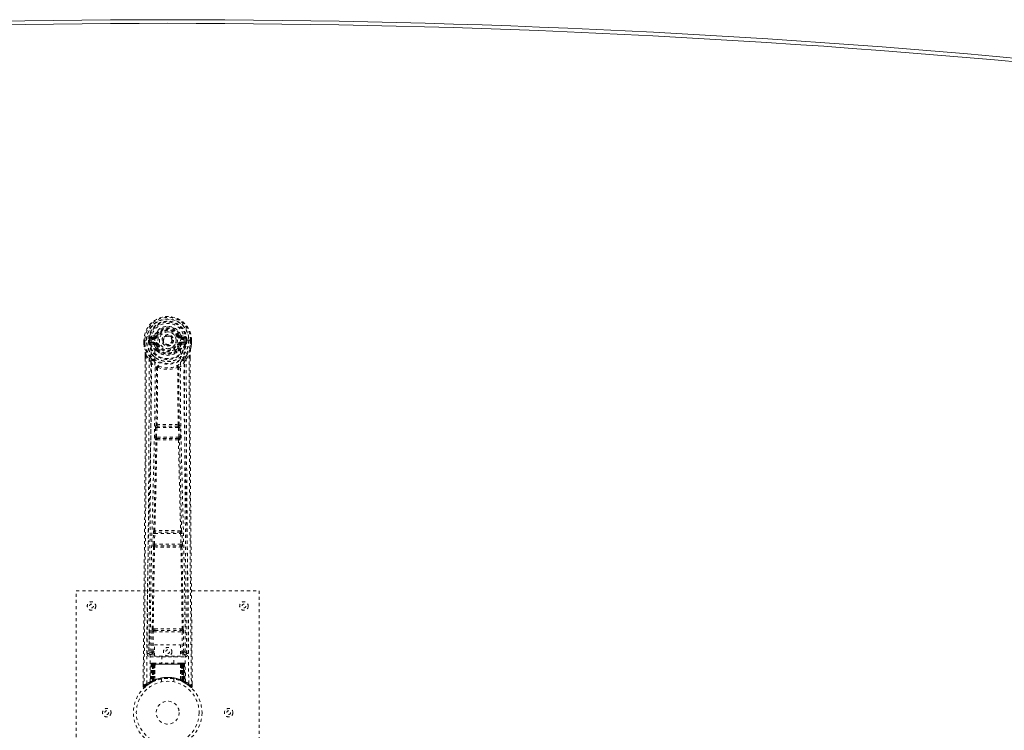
# Model space of a CAD drawing. Header units: inches. Extents: x 5 to 125, y 30 to 90.
# Tile 4 of 6: x 60 to 92, y 66 to 90. Entities that reach past the tile are written whole.
import ezdxf

# ---------------------------------------------------------------- set-up
doc = ezdxf.new("R2010")
doc.units = ezdxf.units.IN
doc.header["$MEASUREMENT"] = 0
doc.linetypes.add('SLD-Dashed', pattern=[0.075, 0.05, -0.025])
doc.linetypes.add('SLD-Solid', pattern=[0])

msp = doc.modelspace()

# ---------------------------------------------------------------- linework, layer by layer
at = {"color": 7, "linetype": 'SLD-Dashed', "lineweight": 0}
for p, q in [((64.457, 79.195), (64.338, 79.171)), ((64.368, 79.135), (64.485, 79.155)), ((64.485, 79.155), (64.485, 79.135)), ((64.49, 79.222), (64.545, 79.199)), ((64.541, 79.191), (64.545, 79.199)), ((64.545, 79.199), (64.567, 79.19)), ((65.26, 79.19), (65.283, 79.199)), ((65.283, 79.199), (65.287, 79.191)), ((65.342, 79.155), (65.459, 79.135)), ((65.342, 79.155), (65.342, 79.135)), ((65.489, 79.171), (65.37, 79.195)), ((64.134, 79.051), (64.134, 78.934)), ((64.138, 79.051), (64.134, 79.051)), ((64.134, 78.934), (64.135, 78.93)), ((64.135, 79.052), (64.136, 78.934)), ((64.191, 79.051), (64.138, 79.051)), ((64.164, 79.05), (64.164, 78.934)), ((64.214, 79.051), (64.191, 79.051)), ((64.22, 79.051), (64.214, 79.051)), ((64.37, 79.051), (64.22, 79.051)), ((64.285, 78.978), (64.285, 79.05)), ((64.285, 78.977), (64.315, 78.979)), ((64.285, 78.977), (64.285, 78.978)), ((64.32, 79.05), (64.315, 79.05)), ((64.315, 79.05), (64.315, 78.979)), ((64.315, 78.978), (64.321, 78.959)), ((64.32, 78.972), (64.32, 79.05)), ((64.321, 78.959), (64.32, 78.972)), ((64.327, 78.935), (64.33, 78.931)), ((64.34, 78.92), (64.33, 78.93)), ((64.34, 78.92), (64.456, 78.899)), ((64.355, 78.983), (64.355, 78.953)), ((64.355, 78.983), (64.485, 78.983)), ((64.485, 78.928), (64.355, 78.953)), ((64.355, 78.953), (64.485, 78.953)), ((64.368, 79.135), (64.368, 79.105)), ((64.485, 79.135), (64.368, 79.135)), ((64.485, 79.105), (64.368, 79.105)), ((64.485, 79.105), (64.485, 79.135)), ((64.485, 78.983), (64.485, 78.953)), ((64.485, 78.928), (64.485, 78.953)), ((64.54, 78.887), (64.533, 78.898)), ((64.567, 78.898), (64.54, 78.887)), ((65.07, 79.044), (65.069, 79.029)), ((65.07, 79.053), (65.07, 79.044)), ((65.287, 78.887), (65.26, 78.898)), ((65.295, 78.899), (65.287, 78.887)), ((65.459, 79.135), (65.342, 79.135)), ((65.342, 79.105), (65.342, 79.135)), ((65.459, 79.105), (65.342, 79.105)), ((65.342, 78.983), (65.342, 78.953)), ((65.342, 78.983), (65.472, 78.983)), ((65.472, 78.953), (65.342, 78.928)), ((65.342, 78.928), (65.342, 78.953)), ((65.342, 78.953), (65.472, 78.953)), ((65.372, 78.899), (65.487, 78.92)), ((65.457, 79.051), (65.457, 79.051)), ((65.607, 79.051), (65.457, 79.051)), ((65.459, 79.105), (65.459, 79.135)), ((65.472, 78.953), (65.472, 78.983)), ((65.497, 78.931), (65.487, 78.92)), ((65.487, 78.92), (65.487, 78.92)), ((65.487, 78.92), (65.487, 78.92)), ((65.497, 78.931), (65.5, 78.935)), ((65.507, 79.05), (65.513, 79.05)), ((65.507, 78.972), (65.507, 79.05)), ((65.512, 78.978), (65.507, 78.959)), ((65.507, 78.959), (65.507, 78.972)), ((65.512, 78.979), (65.513, 79.05)), ((65.512, 78.979), (65.542, 78.977)), ((65.542, 79.05), (65.542, 78.977)), ((65.542, 79.05), (65.542, 79.05)), ((65.542, 78.977), (65.542, 78.977)), ((65.613, 79.051), (65.607, 79.051)), ((65.636, 79.051), (65.613, 79.051)), ((65.689, 79.051), (65.636, 79.051)), ((65.663, 78.934), (65.664, 79.05)), ((65.693, 79.051), (65.689, 79.051)), ((65.692, 78.934), (65.692, 79.052)), ((65.693, 79.051), (65.693, 78.934)), ((65.693, 78.93), (65.693, 78.934)), ((64.177, 78.552), (64.177, 78.45)), ((64.178, 78.551), (64.178, 78.449)), ((64.207, 78.55), (64.303, 78.435)), ((64.542, 78.738), (64.542, 78.761)), ((64.561, 78.693), (64.549, 78.711)), ((64.565, 78.766), (64.566, 78.743)), ((65.262, 78.743), (65.262, 78.766)), ((65.278, 78.711), (65.266, 78.693)), ((65.285, 78.738), (65.285, 78.761)), ((65.524, 78.435), (65.621, 78.55)), ((65.649, 78.462), (65.649, 78.551)), ((65.65, 78.552), (65.65, 78.463)), ((64.362, 78.323), (64.303, 78.435)), ((65.524, 78.435), (65.465, 78.323)), ((64.535, 76.269), (64.534, 76.269)), ((65.294, 76.269), (65.293, 76.269)), ((64.503, 75.87), (64.515, 76.179)), ((64.515, 76.179), (64.518, 76.213)), ((64.547, 75.869), (64.559, 76.177)), ((64.559, 76.177), (65.268, 76.177)), ((64.578, 76.222), (64.579, 76.223)), ((65.249, 76.222), (64.578, 76.222)), ((65.248, 76.223), (65.249, 76.222)), ((65.268, 76.177), (65.28, 75.869)), ((65.312, 76.179), (65.31, 76.213)), ((65.324, 75.87), (65.312, 76.179)), ((64.526, 75.776), (64.513, 75.781)), ((65.28, 75.869), (64.547, 75.869)), ((64.57, 75.82), (64.558, 75.824)), ((64.558, 75.824), (65.27, 75.824)), ((65.27, 75.824), (65.257, 75.82)), ((65.301, 75.776), (65.314, 75.781)), ((64.434, 72.348), (64.444, 72.701)), ((64.458, 72.791), (64.458, 72.791)), ((64.478, 72.347), (64.489, 72.699)), ((64.489, 72.699), (65.338, 72.699)), ((64.502, 72.744), (64.503, 72.744)), ((65.325, 72.744), (64.502, 72.744)), ((65.324, 72.744), (65.325, 72.744)), ((65.338, 72.699), (65.349, 72.347)), ((65.369, 72.791), (65.369, 72.791)), ((65.394, 72.348), (65.383, 72.701)), ((64.441, 72.258), (64.447, 72.256)), ((65.349, 72.347), (64.478, 72.347)), ((64.491, 72.299), (64.486, 72.302)), ((64.486, 72.302), (65.342, 72.302)), ((65.342, 72.302), (65.336, 72.299)), ((65.381, 72.256), (65.386, 72.258)), ((61.914, 62.82), (61.914, 70.82)), ((61.914, 70.82), (67.914, 70.82)), ((67.914, 70.82), (67.914, 62.82)), ((64.305, 69.577), (64.297, 68.763)), ((64.389, 68.817), (64.396, 69.477)), ((64.434, 68.816), (64.441, 69.476)), ((64.488, 69.567), (64.439, 69.567)), ((64.441, 69.476), (65.386, 69.476)), ((64.45, 69.52), (64.498, 69.521)), ((64.498, 69.521), (65.33, 69.521)), ((65.33, 69.521), (65.377, 69.52)), ((65.388, 69.567), (65.34, 69.567)), ((65.386, 69.476), (65.393, 68.816)), ((65.438, 68.817), (65.431, 69.477)), ((65.53, 68.763), (65.523, 69.577)), ((64.434, 68.771), (64.434, 68.816)), ((64.477, 68.816), (64.434, 68.816)), ((64.477, 69.043), (65.338, 69.043)), ((64.477, 68.677), (64.477, 69.043)), ((65.338, 69.043), (65.338, 68.677)), ((65.338, 68.816), (65.393, 68.816)), ((65.438, 68.817), (65.393, 68.816)), ((65.393, 68.771), (65.393, 68.816)), ((64.297, 68.763), (64.297, 68.762)), ((64.297, 68.762), (64.298, 68.752)), ((64.297, 68.76), (64.3, 68.742)), ((64.342, 68.714), (64.342, 68.654)), ((64.477, 68.714), (64.342, 68.714)), ((64.342, 68.654), (65.485, 68.654)), ((64.477, 68.771), (64.434, 68.771)), ((65.338, 68.677), (64.477, 68.677)), ((64.719, 68.677), (64.719, 68.445)), ((65.109, 68.445), (65.109, 68.677)), ((65.338, 68.771), (65.393, 68.771)), ((65.485, 68.714), (65.338, 68.714)), ((65.485, 68.654), (65.485, 68.714)), ((65.527, 68.742), (65.53, 68.76)), ((65.53, 68.762), (65.53, 68.763)), ((65.53, 68.752), (65.53, 68.762)), ((64.367, 68.416), (64.346, 67.81)), ((64.381, 68.416), (64.36, 67.818)), ((64.381, 68.416), (64.367, 68.416)), ((64.401, 68.42), (64.379, 67.826)), ((64.399, 68.416), (64.379, 67.829)), ((64.398, 68.445), (64.394, 68.444)), ((64.399, 68.445), (64.399, 68.445)), ((64.466, 68.416), (64.399, 68.416)), ((64.406, 68.416), (64.406, 67.859)), ((64.407, 68.445), (64.407, 68.443)), ((64.412, 68.445), (64.407, 68.445)), ((64.42, 68.445), (64.411, 68.445)), ((64.411, 68.416), (65.416, 68.416)), ((64.411, 67.861), (64.411, 68.416)), ((64.419, 67.865), (64.42, 68.416)), ((64.424, 68.445), (64.42, 68.445)), ((64.424, 68.416), (64.424, 67.867)), ((65.404, 68.416), (64.424, 68.416)), ((64.495, 68.445), (64.429, 68.445)), ((64.438, 68.416), (64.438, 67.874)), ((64.442, 68.416), (64.438, 68.416)), ((64.442, 68.445), (64.439, 68.445)), ((64.442, 68.416), (65.386, 68.416)), ((64.442, 67.876), (64.442, 68.416)), ((64.447, 67.864), (64.466, 68.416)), ((64.467, 68.416), (64.448, 67.865)), ((64.466, 68.416), (64.467, 68.416)), ((64.491, 67.893), (64.496, 68.418)), ((64.497, 68.416), (64.493, 67.894)), ((64.497, 68.416), (64.496, 68.418)), ((65.33, 68.416), (64.497, 68.416)), ((65.33, 68.445), (64.498, 68.445)), ((65.332, 68.418), (65.33, 68.416)), ((65.334, 67.894), (65.33, 68.416)), ((65.398, 68.445), (65.332, 68.445)), ((65.332, 68.418), (65.336, 67.893)), ((65.36, 68.416), (65.362, 68.416)), ((65.379, 67.865), (65.36, 68.416)), ((65.428, 68.416), (65.362, 68.416)), ((65.362, 68.416), (65.381, 67.864)), ((65.389, 68.416), (65.386, 68.416)), ((65.386, 68.416), (65.386, 67.876)), ((65.389, 67.874), (65.389, 68.416)), ((65.407, 68.445), (65.403, 68.445)), ((65.404, 67.867), (65.404, 68.416)), ((65.417, 68.445), (65.407, 68.445)), ((65.408, 68.416), (65.408, 67.865)), ((65.421, 68.445), (65.416, 68.445)), ((65.416, 68.416), (65.416, 67.861)), ((65.421, 67.859), (65.421, 68.416)), ((65.448, 67.826), (65.426, 68.42)), ((65.428, 68.445), (65.428, 68.445)), ((65.428, 68.416), (65.449, 67.829)), ((65.433, 68.444), (65.429, 68.445)), ((65.447, 68.416), (65.467, 67.818)), ((65.46, 68.416), (65.447, 68.416)), ((65.46, 68.416), (65.481, 67.81)), ((64.363, 67.804), (64.43, 67.838)), ((64.379, 67.829), (64.447, 67.864)), ((64.406, 67.859), (64.411, 67.861)), ((64.418, 67.833), (64.406, 67.859)), ((64.424, 67.835), (64.411, 67.861)), ((64.432, 67.839), (64.419, 67.865)), ((64.436, 67.841), (64.424, 67.867)), ((64.45, 67.848), (64.424, 67.835)), ((64.43, 67.838), (64.431, 67.839)), ((64.432, 67.839), (64.436, 67.841)), ((64.45, 67.848), (64.438, 67.874)), ((64.453, 67.849), (64.442, 67.876)), ((64.448, 67.865), (64.447, 67.864)), ((64.491, 67.893), (64.493, 67.894)), ((64.494, 67.866), (64.497, 67.868)), ((64.714, 67.928), (64.714, 67.831)), ((65.114, 67.831), (65.114, 67.928)), ((65.331, 67.868), (65.334, 67.866)), ((65.334, 67.894), (65.336, 67.893)), ((65.386, 67.876), (65.374, 67.849)), ((65.377, 67.848), (65.374, 67.849)), ((65.389, 67.874), (65.377, 67.848)), ((65.381, 67.864), (65.379, 67.865)), ((65.381, 67.864), (65.449, 67.829)), ((65.404, 67.867), (65.391, 67.841)), ((65.391, 67.841), (65.396, 67.839)), ((65.408, 67.865), (65.396, 67.839)), ((65.396, 67.839), (65.398, 67.838)), ((65.398, 67.838), (65.464, 67.804)), ((65.416, 67.861), (65.404, 67.835)), ((65.421, 67.859), (65.409, 67.833)), ((65.416, 67.861), (65.421, 67.859)), ((64.108, 67.764), (64.107, 67.679)), ((64.107, 67.678), (64.137, 67.678)), ((64.157, 67.656), (64.258, 67.737)), ((64.268, 67.744), (64.328, 67.781)), ((64.332, 67.786), (64.345, 67.794)), ((64.346, 67.81), (64.36, 67.818)), ((64.386, 67.835), (64.391, 67.834)), ((64.418, 67.833), (64.41, 67.829)), ((64.424, 67.835), (64.418, 67.833)), ((65.409, 67.833), (65.404, 67.835)), ((65.467, 67.818), (65.481, 67.81)), ((65.482, 67.794), (65.496, 67.786)), ((65.72, 67.679), (65.72, 67.763))]:
    msp.add_line(p, q, dxfattribs=at)
at = {"color": 7, "linetype": 'SLD-Dashed', "lineweight": 0, "flags": 128}
for points in [[(64.488, 79.081), (64.493, 79.158), (64.516, 79.234), (64.555, 79.304), (64.609, 79.365), (64.675, 79.414), (64.749, 79.451), (64.83, 79.473), (64.914, 79.481), (64.997, 79.473), (65.078, 79.451), (65.152, 79.414), (65.218, 79.365), (65.272, 79.304), (65.311, 79.234), (65.334, 79.158), (65.339, 79.081)], [(64.595, 79.178), (64.589, 79.18), (64.584, 79.182), (64.58, 79.184), (64.575, 79.186), (64.572, 79.187), (64.569, 79.189), (64.568, 79.189), (64.567, 79.19)], [(65.233, 79.178), (65.238, 79.18), (65.243, 79.182), (65.248, 79.184), (65.252, 79.186), (65.255, 79.187), (65.258, 79.189), (65.26, 79.189), (65.26, 79.19)], [(64.134, 79.051), (64.134, 79.051), (64.135, 79.051), (64.137, 79.051), (64.141, 79.051), (64.146, 79.05), (64.151, 79.05), (64.157, 79.05), (64.164, 79.05)], [(64.134, 78.934), (64.147, 78.839), (64.163, 78.764)], [(64.164, 78.934), (64.158, 78.934), (64.152, 78.934), (64.146, 78.934), (64.141, 78.934), (64.138, 78.934), (64.135, 78.934), (64.134, 78.934), (64.134, 78.934)], [(64.135, 78.93), (64.136, 78.93), (64.137, 78.93), (64.14, 78.931), (64.144, 78.931), (64.148, 78.932), (64.153, 78.933), (64.159, 78.934), (64.164, 78.934)], [(64.135, 78.93), (64.146, 78.842), (64.165, 78.753)], [(64.226, 67.772), (64.231, 69.363), (64.25, 70.952), (64.28, 72.538), (64.318, 74.121), (64.348, 75.361), (64.371, 76.597), (64.381, 77.827), (64.37, 79.051)], [(64.315, 78.978), (64.315, 78.979), (64.315, 78.979)], [(64.32, 78.972), (64.337, 78.98), (64.355, 78.983)], [(64.368, 79.105), (64.345, 79.11), (64.325, 79.123)], [(64.334, 67.828), (64.341, 69.414), (64.361, 70.999), (64.394, 72.581), (64.435, 74.16), (64.466, 75.397), (64.491, 76.63), (64.5, 77.859), (64.488, 79.081)], [(64.483, 78.876), (64.469, 78.893), (64.456, 78.899)], [(64.542, 78.761), (64.511, 78.811), (64.483, 78.876)], [(64.54, 78.887), (64.566, 78.826), (64.594, 78.779)], [(64.595, 78.91), (64.589, 78.908), (64.584, 78.906), (64.58, 78.904), (64.575, 78.902), (64.572, 78.901), (64.569, 78.899), (64.568, 78.899), (64.567, 78.898)], [(65.233, 78.91), (65.238, 78.908), (65.243, 78.906), (65.248, 78.904), (65.252, 78.902), (65.255, 78.901), (65.258, 78.899), (65.26, 78.899), (65.26, 78.898)], [(65.285, 78.761), (65.316, 78.811), (65.344, 78.876)], [(65.493, 67.828), (65.486, 69.414), (65.466, 70.999), (65.433, 72.581), (65.392, 74.16), (65.361, 75.397), (65.337, 76.63), (65.327, 77.859), (65.339, 79.08)], [(65.344, 78.876), (65.358, 78.893), (65.372, 78.899)], [(65.602, 67.772), (65.596, 69.363), (65.578, 70.952), (65.547, 72.538), (65.509, 74.121), (65.48, 75.361), (65.456, 76.597), (65.446, 77.827), (65.457, 79.051)], [(65.502, 79.123), (65.482, 79.11), (65.459, 79.105)], [(65.472, 78.983), (65.49, 78.98), (65.507, 78.972)], [(65.512, 78.979), (65.512, 78.979), (65.512, 78.978)], [(65.513, 79.05), (65.516, 79.05), (65.523, 79.05), (65.532, 79.05), (65.542, 79.05)], [(65.662, 78.753), (65.679, 78.832), (65.693, 78.93)], [(65.693, 78.934), (65.693, 78.934), (65.692, 78.934), (65.69, 78.934), (65.686, 78.934), (65.681, 78.934), (65.676, 78.934), (65.67, 78.934), (65.663, 78.934)], [(65.693, 78.93), (65.692, 78.93), (65.69, 78.93), (65.687, 78.931), (65.683, 78.931), (65.679, 78.932), (65.674, 78.933), (65.669, 78.934), (65.663, 78.934)], [(65.664, 79.05), (65.67, 79.05), (65.676, 79.05), (65.682, 79.05), (65.686, 79.051), (65.69, 79.051), (65.692, 79.051), (65.694, 79.051), (65.693, 79.051)], [(65.693, 78.934), (65.68, 78.839), (65.664, 78.764)], [(64.207, 78.55), (64.208, 77.737), (64.207, 76.888), (64.205, 76.004), (64.201, 75.202), (64.198, 74.684), (64.195, 74.142), (64.191, 73.576), (64.186, 73.013), (64.182, 72.525), (64.176, 71.878), (64.17, 71.189), (64.163, 70.46), (64.157, 69.784), (64.137, 67.678)], [(64.163, 78.764), (64.163, 78.758), (64.165, 78.753)], [(64.345, 78.475), (64.244, 78.599), (64.165, 78.753)], [(64.177, 78.552), (64.177, 78.552), (64.178, 78.551), (64.18, 78.551), (64.184, 78.551), (64.189, 78.551), (64.195, 78.55), (64.201, 78.55), (64.207, 78.55)], [(64.561, 78.693), (64.636, 78.634), (64.686, 78.607)], [(65.141, 78.607), (65.191, 78.634), (65.266, 78.693)], [(65.482, 78.475), (65.583, 78.599), (65.662, 78.753)], [(65.621, 78.55), (65.62, 77.812), (65.62, 77.032), (65.622, 76.209), (65.626, 75.343), (65.63, 74.547), (65.636, 73.717), (65.637, 73.526), (65.638, 73.334), (65.64, 73.14), (65.641, 73.007), (65.642, 72.877), (65.643, 72.742), (65.645, 72.6), (65.649, 72.147), (65.653, 71.642), (65.658, 71.087), (65.662, 70.735), (65.665, 70.363), (65.669, 69.961), (65.673, 69.585), (65.677, 69.094), (65.681, 68.658), (65.685, 68.277), (65.688, 67.95), (65.69, 67.678)], [(65.621, 78.55), (65.627, 78.55), (65.633, 78.55), (65.638, 78.551), (65.644, 78.551), (65.647, 78.551), (65.65, 78.551), (65.651, 78.552), (65.65, 78.552)], [(65.662, 78.753), (65.664, 78.758), (65.664, 78.764)], [(64.177, 78.45), (64.174, 75.833), (64.157, 73.117), (64.133, 70.396), (64.107, 67.678)], [(64.303, 78.435), (64.303, 77.695), (64.302, 76.923), (64.299, 76.12), (64.295, 75.354), (64.29, 74.578), (64.284, 73.802), (64.278, 73.046), (64.271, 72.321), (64.265, 71.646), (64.257, 70.889), (64.251, 70.179), (64.244, 69.482), (64.237, 68.76)], [(64.362, 78.323), (64.353, 75.136), (64.328, 71.948), (64.297, 68.76)], [(64.362, 78.323), (64.446, 78.225), (64.544, 78.138)], [(64.44, 78.387), (64.45, 78.378), (64.455, 78.372)], [(65.283, 78.138), (65.381, 78.225), (65.465, 78.323)], [(65.372, 78.372), (65.378, 78.378), (65.387, 78.387)], [(65.53, 68.76), (65.5, 71.948), (65.474, 75.136), (65.465, 78.323)], [(65.59, 68.76), (65.587, 69.136), (65.583, 69.565), (65.578, 70.035), (65.574, 70.46), (65.572, 70.682), (65.57, 70.905), (65.568, 71.127), (65.565, 71.38), (65.563, 71.635), (65.56, 71.882), (65.556, 72.386), (65.551, 72.853), (65.548, 73.285), (65.544, 73.708), (65.54, 74.198), (65.534, 75.039), (65.53, 75.887), (65.526, 76.765), (65.524, 77.619), (65.524, 78.435)], [(65.65, 78.463), (65.653, 75.834), (65.67, 73.116), (65.695, 70.397), (65.72, 67.678)], [(64.535, 76.269), (64.545, 77.201), (64.546, 78.13)], [(64.592, 78.148), (64.587, 78.157), (64.58, 78.163), (64.572, 78.167), (64.564, 78.167), (64.557, 78.164), (64.55, 78.158), (64.546, 78.149), (64.544, 78.138)], [(64.582, 78.137), (64.581, 77.207), (64.57, 76.274)], [(64.592, 78.148), (64.585, 78.144), (64.583, 78.14), (64.582, 78.139), (64.582, 78.137)], [(65.283, 78.138), (65.281, 78.149), (65.277, 78.158), (65.271, 78.164), (65.263, 78.167), (65.255, 78.167), (65.247, 78.163), (65.24, 78.157), (65.235, 78.148)], [(65.246, 78.137), (65.245, 78.139), (65.245, 78.14), (65.242, 78.144), (65.235, 78.148)], [(65.257, 76.274), (65.246, 77.207), (65.246, 78.137)], [(65.293, 76.269), (65.282, 77.201), (65.281, 78.13)], [(64.515, 76.179), (64.52, 76.179), (64.53, 76.179), (64.545, 76.178), (64.559, 76.177)], [(64.559, 76.177), (64.56, 76.186), (64.562, 76.194), (64.566, 76.209), (64.572, 76.218), (64.575, 76.221), (64.577, 76.222), (64.578, 76.222)], [(65.268, 76.177), (65.276, 76.178), (65.283, 76.178), (65.29, 76.178), (65.297, 76.179), (65.302, 76.179), (65.307, 76.179), (65.31, 76.179), (65.312, 76.179)], [(64.458, 72.791), (64.493, 74.286), (64.526, 75.776)], [(64.493, 72.793), (64.528, 74.29), (64.562, 75.781)], [(64.503, 75.87), (64.505, 75.87), (64.508, 75.87), (64.513, 75.87), (64.518, 75.87), (64.525, 75.869), (64.532, 75.869), (64.54, 75.869), (64.547, 75.869)], [(64.558, 75.824), (64.553, 75.828), (64.549, 75.837), (64.547, 75.852), (64.547, 75.86), (64.547, 75.869)], [(65.266, 75.781), (65.299, 74.29), (65.335, 72.793)], [(65.28, 75.869), (65.28, 75.86), (65.28, 75.852), (65.278, 75.837), (65.275, 75.828), (65.27, 75.824)], [(65.28, 75.869), (65.288, 75.869), (65.295, 75.869), (65.303, 75.869), (65.309, 75.87), (65.315, 75.87), (65.319, 75.87), (65.322, 75.87), (65.324, 75.87)], [(65.369, 72.791), (65.334, 74.286), (65.301, 75.776)], [(64.444, 72.701), (64.446, 72.734), (64.447, 72.736)], [(64.444, 72.701), (64.446, 72.701), (64.449, 72.701), (64.454, 72.7), (64.459, 72.7), (64.466, 72.7), (64.473, 72.7), (64.481, 72.7), (64.489, 72.699)], [(64.463, 72.771), (64.461, 72.773), (64.458, 72.791)], [(65.338, 72.699), (65.346, 72.7), (65.354, 72.7), (65.361, 72.7), (65.368, 72.7), (65.374, 72.7), (65.378, 72.701), (65.381, 72.701), (65.383, 72.701)], [(65.383, 72.701), (65.381, 72.734), (65.381, 72.736)], [(64.406, 69.565), (64.422, 70.911), (64.447, 72.256)], [(64.434, 72.348), (64.435, 72.348), (64.438, 72.348), (64.443, 72.348), (64.448, 72.348), (64.455, 72.347), (64.462, 72.347), (64.47, 72.347), (64.478, 72.347)], [(64.439, 69.567), (64.456, 70.913), (64.481, 72.258)], [(65.347, 72.258), (65.372, 70.913), (65.388, 69.567)], [(65.349, 72.347), (65.357, 72.347), (65.365, 72.347), (65.372, 72.347), (65.379, 72.348), (65.384, 72.348), (65.389, 72.348), (65.392, 72.348), (65.394, 72.348)], [(65.421, 69.565), (65.405, 70.911), (65.381, 72.256)], [(64.396, 69.477), (64.401, 69.477), (64.411, 69.477), (64.426, 69.477), (64.441, 69.476)], [(64.45, 69.52), (64.433, 69.524), (64.423, 69.532)], [(64.488, 69.567), (64.699, 69.567), (64.914, 69.567), (65.128, 69.567), (65.34, 69.567)], [(64.498, 69.521), (64.702, 69.521), (64.908, 69.521), (65.12, 69.521), (65.33, 69.521)], [(65.386, 69.476), (65.402, 69.477), (65.416, 69.477), (65.426, 69.477), (65.431, 69.477)], [(64.389, 68.817), (64.32, 68.788), (64.299, 68.763)], [(64.389, 68.817), (64.394, 68.817), (64.404, 68.817), (64.418, 68.817), (64.434, 68.816)], [(65.53, 68.76), (65.507, 68.788), (65.438, 68.817)], [(64.342, 68.714), (64.365, 68.743), (64.434, 68.771)], [(65.393, 68.771), (65.462, 68.743), (65.485, 68.714)], [(64.367, 68.416), (64.37, 68.416), (64.378, 68.416), (64.391, 68.416), (64.406, 68.416)], [(64.42, 68.416), (64.405, 68.416), (64.393, 68.416), (64.384, 68.416), (64.381, 68.416)], [(64.399, 68.416), (64.399, 68.416), (64.401, 68.416), (64.405, 68.416), (64.409, 68.416), (64.416, 68.416), (64.423, 68.416), (64.43, 68.416), (64.438, 68.416)], [(64.42, 68.443), (64.416, 68.444), (64.414, 68.445), (64.413, 68.445), (64.413, 68.445)], [(64.477, 68.435), (64.47, 68.426), (64.467, 68.416)], [(64.496, 68.418), (64.481, 68.431), (64.477, 68.435)], [(65.332, 68.418), (65.346, 68.431), (65.35, 68.435)], [(65.36, 68.416), (65.357, 68.426), (65.35, 68.435)], [(65.389, 68.416), (65.397, 68.416), (65.405, 68.416), (65.412, 68.416), (65.418, 68.416), (65.423, 68.416), (65.426, 68.416), (65.428, 68.416), (65.428, 68.416)], [(65.399, 68.445), (65.398, 68.445), (65.397, 68.445)], [(65.415, 68.445), (65.415, 68.445), (65.413, 68.445), (65.411, 68.444), (65.407, 68.443)], [(65.447, 68.416), (65.443, 68.416), (65.435, 68.416), (65.422, 68.416), (65.408, 68.416)], [(65.421, 68.416), (65.436, 68.416), (65.449, 68.416), (65.457, 68.416), (65.46, 68.416)], [(65.428, 68.416), (65.427, 68.423), (65.427, 68.425)], [(64.11, 67.679), (64.112, 67.671), (64.115, 67.663), (64.12, 67.657), (64.127, 67.652), (64.134, 67.649), (64.141, 67.649), (64.148, 67.65), (64.155, 67.654)], [(65.448, 67.813), (65.441, 67.816), (65.409, 67.833)], [(65.45, 67.821), (65.449, 67.827), (65.449, 67.829)], [(65.487, 67.793), (65.481, 67.804), (65.477, 67.818)], [(65.481, 67.804), (65.48, 67.81), (65.48, 67.811)], [(65.69, 67.678), (65.683, 67.67), (65.676, 67.662), (65.672, 67.658), (65.67, 67.656)], [(65.672, 67.658), (65.679, 67.655), (65.687, 67.652), (65.695, 67.652), (65.703, 67.653), (65.71, 67.656), (65.715, 67.662), (65.719, 67.668), (65.72, 67.676)], [(65.72, 67.678), (65.72, 67.679), (65.718, 67.679), (65.712, 67.678), (65.702, 67.678), (65.696, 67.678), (65.69, 67.678)]]:
    msp.add_lwpolyline(points, dxfattribs=at)
at = {"color": 7, "linetype": 'SLD-Dashed', "lineweight": 0}
for centre, radius in [((64.914, 79.044), 0.7), ((64.914, 79.044), 0.69), ((64.914, 79.044), 0.623), ((64.914, 79.044), 0.32), ((64.914, 79.044), 0.275), ((64.914, 79.044), 0.188), ((64.914, 79.044), 0.156), ((64.914, 79.044), 0.142), ((64.914, 79.044), 0.139), ((64.914, 79.044), 0.138), ((62.414, 70.32), 0.14), ((67.414, 70.32), 0.14), ((62.414, 70.32), 0.0625), ((67.414, 70.32), 0.0625), ((64.914, 68.82), 0.14), ((64.914, 68.82), 0.0625), ((64.914, 66.82), 1.125), ((64.914, 66.82), 1.03), ((64.914, 66.82), 0.376), ((62.914, 66.82), 0.14), ((62.914, 66.82), 0.0625), ((66.914, 66.82), 0.141), ((66.914, 66.82), 0.0625)]:
    msp.add_circle(centre, radius, dxfattribs=at)
at = {"color": 7, "linetype": 'SLD-Solid', "lineweight": 15}
for radius, start, end in [(306.773, 78.76873, 101.23127), (306.654, 78.78685, 101.21315), (306.654, 78.78685, 101.21315)]:
    msp.add_arc((64.914, -217.203), radius, start, end, dxfattribs=at)
at = {"color": 7, "linetype": 'SLD-Dashed', "lineweight": 0}
for centre, radius, start, end in [((64.914, 79.044), 0.78, 0.5288, 179.4712), ((64.914, 79.044), 0.78, 0, 179.4852), ((64.914, 79.044), 0.75, 0.4562, 179.5438), ((64.914, 79.044), 0.629, 0.5444, 179.4556), ((64.914, 79.044), 0.599, 0.5443, 179.4557), ((64.914, 79.057), 0.543, 359.366, 180.634), ((64.914, 79.044), 0.459, 22.774, 157.226), ((64.53, 79.095), 0.206, 158.3431, 172.3388), ((64.367, 79.165), 0.0299, 167.8919, 271.952), ((64.486, 79.186), 0.0301, 162.3472, 268.5787), ((64.448, 79.239), 0.0455, 281.3554, 337.4687), ((64.479, 79.227), 0.0715, 274.7844, 329.7547), ((64.485, 79.224), 0.089, 270, 337.226), ((64.485, 79.224), 0.119, 270.0001, 337.2265), ((64.914, 79.044), 0.4, 22.774, 157.226), ((64.914, 79.044), 0.376, 22.774, 157.226), ((64.914, 79.044), 0.346, 22.774, 157.226), ((64.914, 79.044), 0.275, 90.0001, 269.9999), ((64.914, 79.044), 0.275, 270.0001, 89.9999), ((65.342, 79.224), 0.119, 202.7734, 270), ((65.342, 79.224), 0.089, 202.774, 270), ((64.768, 80.501), 1.4, 291.5596, 293.9873), ((65.348, 79.227), 0.0714, 210.3136, 265.2489), ((65.379, 79.239), 0.0455, 202.5312, 258.6447), ((65.342, 79.186), 0.0301, 271.453, 17.6206), ((65.46, 79.165), 0.0299, 268.0478, 12.1083), ((65.298, 79.095), 0.206, 7.6613, 21.6568), ((64.164, 78.934), 0.03, 180.2178, 185.2738), ((64.914, 79.044), 0.787, 188.3239, 351.6761), ((64.914, 79.044), 0.758, 188.3239, 351.6761), ((64.308, 79.944), 0.895, 268.5066, 270.4045), ((64.914, 79.044), 0.632, 186.0642, 353.9358), ((64.914, 79.044), 0.602, 186.2697, 353.7303), ((64.914, 79.044), 0.593, 172.3909, 179.4476), ((64.405, 78.967), 0.0843, 185.4017, 202.622), ((64.355, 78.922), 0.0305, 89.0384, 156.1699), ((64.782, 79.139), 0.497, 204.8144, 243.6301), ((64.72, 79.14), 0.439, 210.0686, 246.0867), ((64.487, 78.839), 0.242, 89.7355, 118.8242), ((64.485, 78.898), 0.0299, 91.0481, 179.0034), ((64.513, 78.871), 0.031, 31.5919, 170.0522), ((64.485, 78.864), 0.119, 22.7746, 89.9997), ((64.485, 78.864), 0.089, 22.774, 90), ((64.483, 78.872), 0.0567, 28.2311, 87.977), ((64.914, 79.044), 0.376, 202.774, 337.226), ((64.914, 79.044), 0.346, 202.7737, 337.2263), ((64.914, 79.044), 0.156, 245.1542, 290.0596), ((65.342, 78.864), 0.119, 90.0003, 157.2254), ((64.848, 79.04), 0.465, 325.8376, 340.7948), ((65.342, 78.864), 0.089, 90, 157.226), ((65.05, 79.134), 0.491, 296.1271, 335.5129), ((65.107, 79.14), 0.44, 293.9344, 329.9021), ((65.314, 78.871), 0.031, 10.168, 148.1966), ((65.344, 78.872), 0.0565, 91.9581, 151.5651), ((65.339, 78.831), 0.249, 61.7043, 89.8625), ((65.342, 78.898), 0.0299, 0.9993, 88.9491), ((65.472, 78.922), 0.0305, 23.8302, 90.9616), ((65.392, 78.975), 0.115, 339.6945, 352.2819), ((64.914, 79.044), 0.593, 0.5524, 7.6091), ((62.976, 78.58), 1.202, 358.6562, 8.8144), ((60.585, 77.911), 3.678, 10.0115, 13.2372), ((64.572, 78.758), 0.0305, 43.9317, 174.3713), ((64.564, 78.715), 0.0505, 88.2683, 115.7578), ((64.564, 78.693), 0.0506, 88.2571, 115.6747), ((64.587, 78.735), 0.0444, 175.0103, 212.6938), ((64.601, 78.688), 0.0404, 127.2277, 172.6876), ((64.594, 78.742), 0.0371, 89.2733, 139.8314), ((64.914, 79.055), 0.453, 219.7483, 320.2509), ((64.598, 78.744), 0.0326, 181.6485, 227.8208), ((64.914, 79.081), 0.494, 226.9722, 313.028), ((64.914, 79.038), 0.411, 219.0116, 320.9884), ((64.914, 79.026), 0.476, 241.4721, 298.5267), ((65.255, 78.758), 0.0305, 5.6316, 136.0677), ((65.234, 78.742), 0.0371, 40.1633, 90.7343), ((65.229, 78.744), 0.0326, 312.1685, 358.3624), ((65.226, 78.688), 0.0404, 7.3032, 52.7813), ((65.263, 78.715), 0.0504, 64.2224, 91.7527), ((65.263, 78.693), 0.0506, 64.3253, 91.7429), ((65.241, 78.735), 0.0444, 327.3953, 4.9974), ((69.242, 77.911), 3.677, 166.7624, 169.9887), ((66.852, 78.58), 1.202, 171.187, 181.3425), ((64.765, 77.988), 0.643, 130.7374, 135.9139), ((65.888, 80.049), 2.204, 225.5684, 228.9423), ((64.423, 78.32), 0.0608, 58.0313, 177.6179), ((65.182, 78.881), 0.887, 215.0291, 230.8693), ((64.604, 78.135), 0.0608, 73.4586, 176.3311), ((64.668, 78.129), 0.0786, 126.2617, 166.6749), ((64.914, 78.985), 0.844, 249.7733, 290.2269), ((64.645, 78.881), 0.888, 309.1311, 324.9704), ((65.223, 78.135), 0.0608, 3.6689, 106.5415), ((65.159, 78.129), 0.0786, 13.3268, 53.7365), ((65.404, 78.32), 0.0608, 2.3818, 121.9714), ((63.939, 80.049), 2.204, 311.0581, 314.4317), ((65.062, 77.988), 0.643, 44.0872, 49.2621), ((64.532, 78.131), 0.0143, 356.6497, 32.4437), ((64.578, 78.057), 0.0795, 87.4951, 113.9407), ((64.914, 79.058), 0.965, 250.5263, 289.4748), ((65.249, 78.057), 0.0795, 66.0523, 92.5081), ((65.296, 78.131), 0.0143, 147.5585, 183.3538), ((64.611, 76.217), 0.0933, 145.8694, 182.4628), ((64.58, 76.268), 0.0451, 177.8495, 268.9541), ((64.579, 76.267), 0.0451, 177.8569, 268.9587), ((64.564, 76.186), 0.089, 86.1824, 109.616), ((64.657, 76.262), 0.0873, 171.8094, 206.8103), ((64.914, 43.54), 32.736, 89.3991, 90.6007), ((65.171, 76.262), 0.0872, 333.189, 8.1915), ((65.248, 76.268), 0.0451, 271.047, 2.1494), ((65.249, 76.267), 0.0451, 271.0413, 2.1432), ((65.263, 76.187), 0.088, 70.2491, 93.9525), ((65.216, 76.217), 0.0933, 357.5368, 34.132), ((64.914, 42.854), 33.37, 89.4251, 90.5749), ((65.209, 76.18), 0.0588, 357.8381, 46.6318), ((64.666, 75.843), 0.165, 170.593, 202.3678), ((64.558, 75.779), 0.0451, 90.863, 177.5121), ((64.571, 75.774), 0.0451, 90.8958, 177.3988), ((64.555, 75.689), 0.0918, 86.0209, 108.5472), ((64.622, 75.788), 0.0607, 148.3025, 186.2238), ((64.914, 112.807), 37.028, 269.4553, 270.5445), ((64.914, 108.711), 32.893, 269.4021, 270.5979), ((65.256, 75.774), 0.0451, 2.602, 89.1035), ((65.205, 75.788), 0.0612, 353.9369, 31.5366), ((65.272, 75.689), 0.092, 71.4682, 93.9879), ((65.269, 75.779), 0.0451, 2.4879, 89.137), ((65.161, 75.843), 0.165, 337.6325, 9.4067), ((64.564, 72.74), 0.118, 154.643, 182.0172), ((64.485, 72.669), 0.125, 86.4438, 102.2394), ((64.503, 72.789), 0.0451, 178.3753, 269.3659), ((64.503, 72.788), 0.0433, 202.7754, 270.2203), ((64.551, 72.705), 0.0626, 141.5442, 185.5175), ((64.561, 72.782), 0.0697, 170.9158, 213.0647), ((64.914, 39.22), 33.576, 89.2814, 90.7186), ((64.914, 39.396), 33.351, 89.2944, 90.7056), ((65.266, 72.782), 0.0697, 326.9346, 9.0849), ((65.324, 72.79), 0.0451, 270.6369, 1.6267), ((65.324, 72.789), 0.0451, 270.6341, 1.6248), ((65.276, 72.705), 0.0626, 354.4809, 38.4574), ((65.343, 72.67), 0.123, 77.6587, 93.6581), ((65.263, 72.74), 0.118, 357.989, 25.3631), ((64.654, 72.321), 0.222, 172.8805, 196.3596), ((64.486, 72.257), 0.0451, 90.5587, 178.0568), ((64.492, 72.254), 0.0451, 90.5795, 178.0282), ((64.473, 72.122), 0.136, 86.7425, 101.1114), ((64.537, 72.333), 0.0601, 166.8998, 211.4023), ((64.537, 72.265), 0.0567, 143.3845, 187.5196), ((64.914, 108.392), 36.136, 269.3136, 270.6865), ((64.914, 105.322), 33.026, 269.2675, 270.7325), ((65.335, 72.254), 0.0451, 1.9691, 89.4217), ((65.29, 72.265), 0.057, 352.6127, 36.4831), ((65.29, 72.333), 0.0601, 328.5981, 13.1), ((65.341, 72.257), 0.0451, 1.9432, 89.4413), ((65.354, 72.123), 0.136, 78.8587, 93.2838), ((65.174, 72.321), 0.222, 343.6409, 7.119), ((64.685, 69.49), 0.289, 164.9812, 182.6475), ((64.432, 69.308), 0.258, 88.448, 95.7725), ((64.444, 69.563), 0.0384, 177.0819, 235.3603), ((64.514, 69.56), 0.0757, 175.3505, 211.8365), ((64.518, 69.484), 0.0773, 151.6246, 185.4611), ((64.552, 69.557), 0.0652, 170.5401, 213.5508), ((65.275, 69.557), 0.0652, 326.4334, 9.4386), ((65.314, 69.56), 0.075, 328.0047, 4.8082), ((65.376, 69.566), 0.0456, 271.9229, 359.0025), ((65.309, 69.484), 0.0773, 354.534, 28.3857), ((65.395, 69.309), 0.258, 84.2213, 91.558), ((65.142, 69.49), 0.289, 357.3518, 15.023), ((64.434, 68.817), 0.0451, 179.6178, 269.5743), ((65.393, 68.817), 0.0451, 270.4257, 0.3576), ((64.279, 71.623), 2.863, 269.1588, 270.3594), ((64.342, 68.759), 0.105, 179.3644, 270.0828), ((64.342, 68.759), 0.045, 202.0099, 269.9798), ((65.485, 68.759), 0.105, 269.9141, 0.6386), ((65.485, 68.759), 0.045, 270.0202, 337.9901), ((65.548, 71.636), 2.877, 269.6434, 270.8384), ((64.397, 68.415), 0.03, 90.0036, 178.0061), ((64.398, 68.414), 0.0305, 110.7139, 177.6436), ((64.411, 68.415), 0.03, 113.5015, 178.0178), ((64.411, 68.414), 0.0315, 89.3105, 122.3703), ((64.429, 68.415), 0.03, 90.0616, 178.0696), ((64.434, 68.41), 0.0353, 81.808, 170.6813), ((64.428, 68.561), 0.119, 255.9081, 259.5611), ((64.82, 68.423), 0.409, 176.9331, 180.9906), ((65.272, 68.419), 0.852, 178.4208, 180.2203), ((64.847, 68.423), 0.424, 177.0422, 180.9591), ((64.881, 68.423), 0.443, 177.1658, 180.9155), ((64.885, 68.423), 0.444, 177.1747, 180.9157), ((64.496, 68.415), 0.0299, 90.1863, 178.2049), ((64.498, 68.418), 0.0266, 90.797, 141.4497), ((65.329, 68.419), 0.0265, 38.3658, 89.3852), ((65.332, 68.415), 0.0299, 1.7975, 89.8141), ((64.943, 68.423), 0.443, 359.0845, 2.8343), ((64.947, 68.423), 0.442, 359.0841, 2.8346), ((65.398, 68.415), 0.03, 1.9306, 89.9383), ((64.981, 68.423), 0.423, 359.0413, 2.9683), ((64.985, 68.423), 0.423, 359.0413, 2.9682), ((65.006, 68.423), 0.41, 359.0091, 3.0539), ((65.416, 68.413), 0.0315, 57.9469, 90.6855), ((65.401, 68.555), 0.113, 280.0832, 283.9953), ((64.596, 68.419), 0.825, 359.7723, 1.6316), ((65.417, 68.415), 0.03, 1.9808, 66.5644), ((65.43, 68.415), 0.03, 1.9939, 89.9964), ((65.429, 68.414), 0.0305, 2.3641, 69.3704), ((64.914, 66.82), 1.158, 47.8714, 132.1369), ((64.914, 66.788), 1.19, 60.8801, 119.1199), ((64.905, 67.183), 0.84, 126.4832, 131.7319), ((64.914, 66.82), 1.127, 60.4733, 119.5267), ((64.887, 67.21), 0.805, 125.5281, 130.9264), ((64.898, 67.202), 0.814, 124.39, 129.6272), ((64.395, 67.942), 0.109, 271.2463, 300.4819), ((64.914, 66.821), 1.155, 64.2143, 115.7857), ((64.914, 66.821), 1.155, 64.9104, 115.0896), ((64.417, 67.865), 0.0297, 295.527, 358.5241), ((64.418, 67.866), 0.0297, 295.4497, 358.5223), ((64.805, 67.053), 0.87, 113.5607, 115.4819), ((64.914, 66.821), 1.155, 65.8865, 114.1135), ((64.87, 67.267), 0.732, 121.2368, 125.2465), ((64.464, 67.877), 0.031, 340.2208, 31.6905), ((64.914, 66.857), 1.12, 67.9256, 112.0744), ((64.463, 67.877), 0.0345, 344.8362, 31.0426), ((65.364, 67.877), 0.0345, 148.9574, 195.163), ((65.363, 67.877), 0.0311, 148.3255, 199.6427), ((64.957, 67.267), 0.732, 54.754, 58.7689), ((64.916, 66.824), 1.123, 60.7722, 65.7178), ((65.409, 67.866), 0.0297, 181.478, 244.55), ((65.41, 67.865), 0.0297, 181.4789, 244.4743), ((64.929, 67.201), 0.816, 50.3769, 55.606), ((64.938, 67.207), 0.809, 49.0853, 54.4601), ((64.924, 67.186), 0.837, 48.2572, 53.5278), ((64.912, 66.781), 1.206, 124.6773, 131.8747), ((64.137, 67.678), 0.03, 179.4686, 312.1529), ((64.193, 67.709), 0.0637, 208.6016, 235.8029), ((64.909, 66.826), 1.12, 124.6378, 132.1018), ((64.899, 66.586), 1.364, 114.4492, 119.5854), ((64.256, 67.772), 0.03, 180.2596, 304.0775), ((64.914, 66.82), 1.127, 119.5262, 124.6579), ((64.316, 67.811), 0.03, 301.0772, 358.0164), ((64.376, 67.84), 0.0429, 197.0166, 245.82), ((64.33, 67.819), 0.0299, 300.3004, 358.0956), ((64.771, 67.066), 0.843, 118.7977, 120.3432), ((64.363, 67.961), 0.137, 269.4089, 293.5136), ((64.349, 67.83), 0.0299, 299.2513, 358.1963), ((64.903, 66.798), 1.154, 59.9246, 63.9564), ((64.995, 66.962), 0.963, 59.6272, 62.5173), ((65.479, 67.83), 0.0299, 181.8037, 240.7487), ((65.479, 67.83), 0.03, 196.8714, 241.2443), ((65.497, 67.819), 0.0299, 181.9044, 239.6997), ((65.452, 67.84), 0.0429, 294.1686, 342.9922), ((64.914, 66.82), 1.127, 55.3417, 60.4742), ((65.531, 67.847), 0.0707, 211.4558, 238.8952), ((65.511, 67.811), 0.03, 181.984, 238.9226), ((64.914, 66.82), 1.128, 58.9275, 59.8071), ((64.928, 66.585), 1.365, 60.4182, 65.5477), ((65.572, 67.772), 0.03, 235.9277, 359.7363), ((64.918, 66.826), 1.12, 47.8968, 55.3619), ((64.919, 66.785), 1.2, 48.1037, 55.337), ((65.69, 67.678), 0.03, 227.8472, 0.5313)]:
    msp.add_arc(centre, radius, start, end, dxfattribs=at)

doc.saveas('drawing.dxf')
